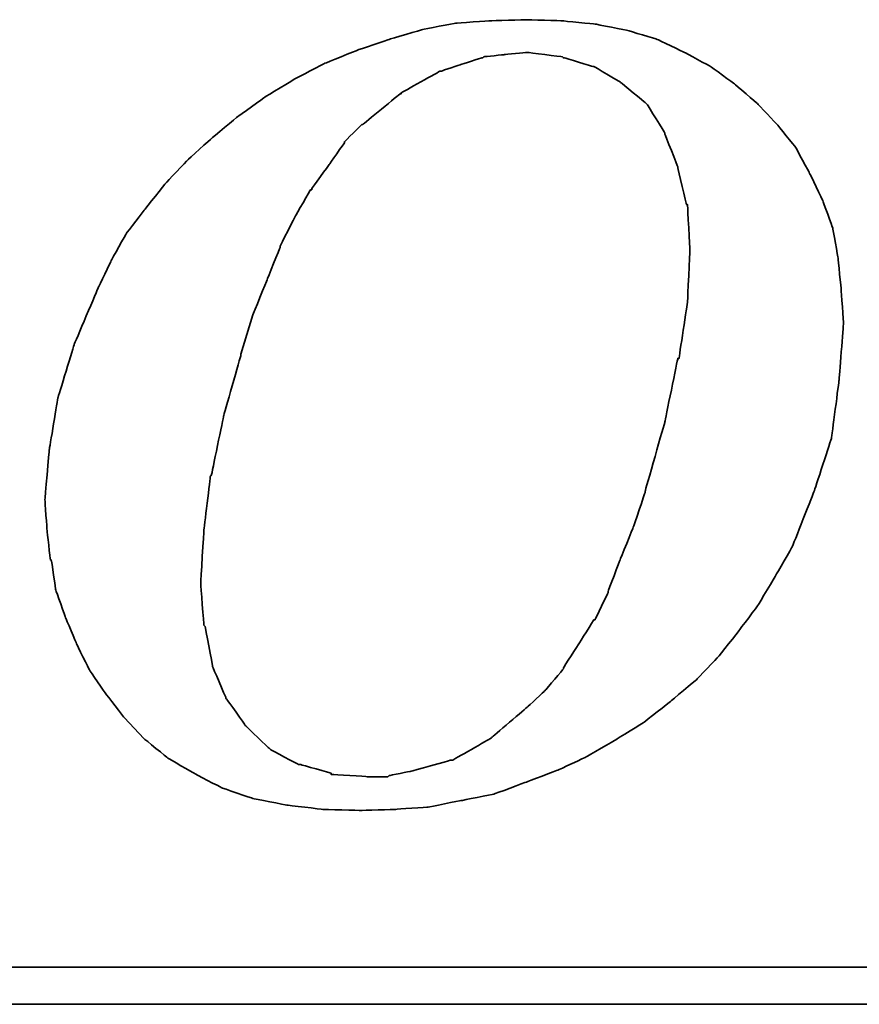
# Model space of a CAD drawing. Header units: millimetres. Extents: x 920 to 1152, y 73 to 164.
# Tile 33 of 48: x 1097.14 to 1098.8, y 95 to 96.95. Entities that reach past the tile are written whole.
import ezdxf

# ---------------------------------------------------------------- set-up
doc = ezdxf.new("R2010")
doc.units = ezdxf.units.MM
doc.header["$LTSCALE"] = 0.15
doc.layers.add('DIM', color=4, linetype='CONTINUOUS')
doc.layers.add('layer 1', color=7, linetype='CONTINUOUS')

# ---------------------------------------------------------------- blocks, each defined once
blk = doc.blocks.new('TBI MOTION logo(完整正式版)')
at = {"layer": 'layer 1', "color": 22, "lineweight": 35}
for points, knots in [([(-11.34375, -6.98375), (-11.34375, -6.98375), (-10.91375, -7.43875), (-10.91375, -7.43875), (-10.91375, -7.43875), (-10.91375, -7.43875), (-10.38625, -7.87125), (-10.38625, -7.87125), (-10.38625, -7.87125), (-10.38625, -7.87125), (-9.81125, -8.20375), (-9.81125, -8.20375), (-9.81125, -8.20375), (-9.81125, -8.20375), (-9.21125, -8.51875), (-9.21125, -8.51875), (-9.21125, -8.51875), (-9.21125, -8.51875), (-8.51625, -8.75875), (-8.51625, -8.75875), (-8.51625, -8.75875), (-8.51625, -8.75875), (-7.77125, -8.90375), (-7.77125, -8.90375), (-7.77125, -8.90375), (-7.77125, -8.90375), (-6.97875, -8.99875), (-6.97875, -8.99875), (-6.97875, -8.99875), (-6.97875, -8.99875), (-6.14125, -9.02375), (-6.14125, -9.02375), (-6.14125, -9.02375), (-6.14125, -9.02375), (-5.37125, -8.99875), (-5.37125, -8.99875), (-5.37125, -8.99875), (-5.37125, -8.99875), (-4.65375, -8.94875), (-4.65375, -8.94875), (-4.65375, -8.94875), (-4.65375, -8.94875), (-3.93375, -8.80625), (-3.93375, -8.80625), (-3.93375, -8.80625), (-3.93375, -8.80625), (-3.21375, -8.66375), (-3.21375, -8.66375), (-3.21375, -8.66375), (-3.21375, -8.66375), (-2.49375, -8.39875), (-2.49375, -8.39875), (-2.49375, -8.39875), (-2.49375, -8.39875), (-1.79875, -8.13375), (-1.79875, -8.13375), (-1.79875, -8.13375), (-1.79875, -8.13375), (-1.17375, -7.84375), (-1.17375, -7.84375), (-1.17375, -7.84375), (-1.17375, -7.84375), (-0.52375, -7.46375), (-0.52375, -7.46375), (-0.52375, -7.46375), (-0.52375, -7.46375), (0.10124, -7.07875), (0.10124, -7.07875), (0.10124, -7.07875), (0.10124, -7.07875), (0.67625, -6.62375), (0.67625, -6.62375), (0.67625, -6.62375), (0.67625, -6.62375), (1.24874, -6.14375), (1.24874, -6.14375), (1.24874, -6.14375), (1.24874, -6.14375), (1.72874, -5.64125), (1.72874, -5.64125), (1.72874, -5.64125), (1.72874, -5.64125), (2.18624, -5.06375), (2.18624, -5.06375), (2.18624, -5.06375), (2.18624, -5.06375), (2.61625, -4.48874), (2.61625, -4.48874), (2.61625, -4.48874), (2.61625, -4.48874), (3.00125, -3.83874), (3.00125, -3.83874), (3.00125, -3.83874), (3.00125, -3.83874), (3.36124, -3.21374), (3.36124, -3.21374), (3.36124, -3.21374), (3.36124, -3.21374), (3.84374, -1.99125), (3.84374, -1.99125), (3.84374, -1.99125), (3.84374, -1.99125), (4.22625, -0.81875), (4.22625, -0.81875), (4.22625, -0.81875), (4.22625, -0.81875), (4.39125, 0.45624), (4.39125, 0.45624), (4.39125, 0.45624), (4.39125, 0.45624), (4.48874, 1.70124), (4.48874, 1.70124), (4.48874, 1.70124), (4.48874, 1.70124), (4.43874, 2.44625), (4.43874, 2.44625), (4.43874, 2.44625), (4.43874, 2.44625), (4.36874, 3.14125), (4.36874, 3.14125), (4.36874, 3.14125), (4.36874, 3.14125), (4.25125, 3.81125), (4.25125, 3.81125), (4.25125, 3.81125), (4.25125, 3.81125), (4.03124, 4.41125), (4.03124, 4.41125), (4.03124, 4.41125), (4.03124, 4.41125), (3.74374, 5.01125), (3.74374, 5.01125), (3.74374, 5.01125), (3.74374, 5.01125), (3.43124, 5.58875), (3.43124, 5.58875), (3.43124, 5.58875), (3.43124, 5.58875), (3.02625, 6.09125), (3.02625, 6.09125), (3.02625, 6.09125), (3.02625, 6.09125), (2.59374, 6.54875), (2.59374, 6.54875), (2.59374, 6.54875), (2.59374, 6.54875), (2.09124, 6.98125), (2.09124, 6.98125), (2.09124, 6.98125), (2.09124, 6.98125), (1.56124, 7.36625), (1.56124, 7.36625), (1.56124, 7.36625), (1.56124, 7.36625), (0.98624, 7.67625), (0.98624, 7.67625), (0.98624, 7.67625), (0.98624, 7.67625), (0.38624, 7.96375), (0.38624, 7.96375), (0.38624, 7.96375), (0.38624, 7.96375), (-0.25875, 8.15625), (-0.25875, 8.15625), (-0.25875, 8.15625), (-0.25875, 8.15625), (-0.98125, 8.30125), (-0.98125, 8.30125), (-0.98125, 8.30125), (-0.98125, 8.30125), (-1.70124, 8.37125), (-1.70124, 8.37125), (-1.70124, 8.37125), (-1.70124, 8.37125), (-2.49375, 8.39624), (-2.49375, 8.39624), (-2.49375, 8.39624), (-2.49375, 8.39624), (-3.28625, 8.37125), (-3.28625, 8.37125), (-3.28625, 8.37125), (-3.28625, 8.37125), (-4.05125, 8.32125), (-4.05125, 8.32125), (-4.05125, 8.32125), (-4.05125, 8.32125), (-4.77375, 8.18125), (-4.77375, 8.18125), (-4.77375, 8.18125), (-4.77375, 8.18125), (-5.51625, 7.96375), (-5.51625, 7.96375), (-5.51625, 7.96375), (-5.51625, 7.96375), (-6.21125, 7.72625), (-6.21125, 7.72625), (-6.21125, 7.72625), (-6.21125, 7.72625), (-6.92875, 7.43625), (-6.92875, 7.43625), (-6.92875, 7.43625), (-6.92875, 7.43625), (-7.57875, 7.10125), (-7.57875, 7.10125), (-7.57875, 7.10125), (-7.57875, 7.10125), (-8.24875, 6.69125), (-8.24875, 6.69125), (-8.24875, 6.69125), (-8.24875, 6.69125), (-8.84875, 6.26125), (-8.84875, 6.26125), (-8.84875, 6.26125), (-8.84875, 6.26125), (-9.42625, 5.78125), (-9.42625, 5.78125), (-9.42625, 5.78125), (-9.42625, 5.78125), (-9.95375, 5.30125), (-9.95375, 5.30125), (-9.95375, 5.30125), (-9.95375, 5.30125), (-10.43375, 4.79624), (-10.43375, 4.79624), (-10.43375, 4.79624), (-10.43375, 4.79624), (-10.88875, 4.22125), (-10.88875, 4.22125), (-10.88875, 4.22125), (-10.88875, 4.22125), (-11.29875, 3.69375), (-11.29875, 3.69375), (-11.29875, 3.69375), (-11.29875, 3.69375), (-11.63375, 3.09125), (-11.63375, 3.09125), (-11.63375, 3.09125), (-11.63375, 3.09125), (-11.91875, 2.49625), (-11.91875, 2.49625), (-11.91875, 2.49625), (-11.91875, 2.49625), (-12.44875, 1.24625), (-12.44875, 1.24625), (-12.44875, 1.24625), (-12.44875, 1.24625), (-12.80875, 0.06874), (-12.80875, 0.06874), (-12.80875, 0.06874), (-12.80875, 0.06874), (-12.99875, -1.07875), (-12.99875, -1.07875), (-12.99875, -1.07875), (-12.99875, -1.07875), (-13.09375, -2.18375), (-13.09375, -2.18375), (-13.09375, -2.18375), (-13.09375, -2.18375), (-13.04875, -2.85375), (-13.04875, -2.85375), (-13.04875, -2.85375), (-13.04875, -2.85375), (-12.97375, -3.50375), (-12.97375, -3.50375), (-12.97375, -3.50375), (-12.97375, -3.50375), (-12.95375, -3.50375), (-12.95375, -3.50375), (-12.95375, -3.50375), (-12.95375, -3.50375), (-12.85375, -4.17375), (-12.85375, -4.17375), (-12.85375, -4.17375), (-12.85375, -4.17375), (-12.63875, -4.77624), (-12.63875, -4.77624), (-12.63875, -4.77624), (-12.63875, -4.77624), (-12.39875, -5.35125), (-12.39875, -5.35125), (-12.39875, -5.35125), (-12.39875, -5.35125), (-12.11375, -5.92875), (-12.11375, -5.92875), (-12.11375, -5.92875), (-12.11375, -5.92875), (-11.75375, -6.45375), (-11.75375, -6.45375), (-11.75375, -6.45375), (-11.75375, -6.45375), (-11.34375, -6.98375), (-11.34375, -6.98375)], [0, 0, 0, 0, 0.01369863, 0.01369863, 0.01369863, 0.01369864, 0.02739726, 0.02739726, 0.02739726, 0.02739727, 0.04109589, 0.04109589, 0.04109589, 0.0410959, 0.05479452, 0.05479452, 0.05479452, 0.05479453, 0.06849315, 0.06849315, 0.06849315, 0.06849316, 0.08219178, 0.08219178, 0.08219178, 0.08219179, 0.09589041, 0.09589041, 0.09589041, 0.09589042, 0.10958904, 0.10958904, 0.10958904, 0.10958905, 0.12328767, 0.12328767, 0.12328767, 0.12328768, 0.1369863, 0.1369863, 0.1369863, 0.13698631, 0.15068493, 0.15068493, 0.15068493, 0.15068494, 0.16438356, 0.16438356, 0.16438356, 0.16438357, 0.17808219, 0.17808219, 0.17808219, 0.1780822, 0.19178082, 0.19178082, 0.19178082, 0.19178083, 0.20547945, 0.20547945, 0.20547945, 0.20547946, 0.21917808, 0.21917808, 0.21917808, 0.21917809, 0.23287671, 0.23287671, 0.23287671, 0.23287672, 0.24657534, 0.24657534, 0.24657534, 0.24657535, 0.26027397, 0.26027397, 0.26027397, 0.26027398, 0.2739726, 0.2739726, 0.2739726, 0.27397261, 0.28767123, 0.28767123, 0.28767123, 0.28767124, 0.30136986, 0.30136986, 0.30136986, 0.30136987, 0.31506849, 0.31506849, 0.31506849, 0.3150685, 0.32876712, 0.32876712, 0.32876712, 0.32876713, 0.34246575, 0.34246575, 0.34246575, 0.34246576, 0.35616438, 0.35616438, 0.35616438, 0.35616439, 0.36986301, 0.36986301, 0.36986301, 0.36986302, 0.38356164, 0.38356164, 0.38356164, 0.38356165, 0.39726027, 0.39726027, 0.39726027, 0.39726028, 0.4109589, 0.4109589, 0.4109589, 0.41095891, 0.42465753, 0.42465753, 0.42465753, 0.42465754, 0.43835616, 0.43835616, 0.43835616, 0.43835617, 0.45205479, 0.45205479, 0.45205479, 0.4520548, 0.46575342, 0.46575342, 0.46575342, 0.46575343, 0.47945205, 0.47945205, 0.47945205, 0.47945206, 0.49315068, 0.49315068, 0.49315068, 0.49315069, 0.50684932, 0.50684932, 0.50684932, 0.50684933, 0.52054795, 0.52054795, 0.52054795, 0.52054796, 0.53424658, 0.53424658, 0.53424658, 0.53424659, 0.54794521, 0.54794521, 0.54794521, 0.54794522, 0.56164384, 0.56164384, 0.56164384, 0.56164385, 0.57534247, 0.57534247, 0.57534247, 0.57534248, 0.5890411, 0.5890411, 0.5890411, 0.58904111, 0.60273973, 0.60273973, 0.60273973, 0.60273974, 0.61643836, 0.61643836, 0.61643836, 0.61643837, 0.63013699, 0.63013699, 0.63013699, 0.630137, 0.64383562, 0.64383562, 0.64383562, 0.64383563, 0.65753425, 0.65753425, 0.65753425, 0.65753426, 0.67123288, 0.67123288, 0.67123288, 0.67123289, 0.68493151, 0.68493151, 0.68493151, 0.68493152, 0.69863014, 0.69863014, 0.69863014, 0.69863015, 0.71232877, 0.71232877, 0.71232877, 0.71232878, 0.7260274, 0.7260274, 0.7260274, 0.72602741, 0.73972603, 0.73972603, 0.73972603, 0.73972604, 0.75342466, 0.75342466, 0.75342466, 0.75342467, 0.76712329, 0.76712329, 0.76712329, 0.7671233, 0.78082192, 0.78082192, 0.78082192, 0.78082193, 0.79452055, 0.79452055, 0.79452055, 0.79452056, 0.80821918, 0.80821918, 0.80821918, 0.80821919, 0.82191781, 0.82191781, 0.82191781, 0.82191782, 0.83561644, 0.83561644, 0.83561644, 0.83561645, 0.84931507, 0.84931507, 0.84931507, 0.84931508, 0.8630137, 0.8630137, 0.8630137, 0.86301371, 0.87671233, 0.87671233, 0.87671233, 0.87671234, 0.89041096, 0.89041096, 0.89041096, 0.89041097, 0.90410959, 0.90410959, 0.90410959, 0.9041096, 0.91780822, 0.91780822, 0.91780822, 0.91780823, 0.93150685, 0.93150685, 0.93150685, 0.93150686, 0.94520548, 0.94520548, 0.94520548, 0.94520549, 0.95890411, 0.95890411, 0.95890411, 0.95890412, 0.97260274, 0.97260274, 0.97260274, 0.97260275, 0.98630137, 0.98630137, 0.98630137, 0.98630138, 1, 1, 1, 1]), ([(-8.77875, 1.03124), (-8.77875, 1.03124), (-8.51625, 1.89625), (-8.51625, 1.89625), (-8.51625, 1.89625), (-8.51625, 1.89625), (-8.20375, 2.66375), (-8.20375, 2.66375), (-8.20375, 2.66375), (-8.20375, 2.66375), (-7.91625, 3.38125), (-7.91625, 3.38125), (-7.91625, 3.38125), (-7.91625, 3.38125), (-7.91625, 3.40624), (-7.91625, 3.40624), (-7.91625, 3.40624), (-7.91625, 3.40624), (-7.57875, 4.07624), (-7.57875, 4.07624), (-7.57875, 4.07624), (-7.57875, 4.07624), (-7.24375, 4.65125), (-7.24375, 4.65125), (-7.24375, 4.65125), (-7.24375, 4.65125), (-7.21875, 4.65125), (-7.21875, 4.65125), (-7.21875, 4.65125), (-7.21875, 4.65125), (-7.21875, 4.67624), (-7.21875, 4.67624), (-7.21875, 4.67624), (-7.21875, 4.67624), (-6.83625, 5.20375), (-6.83625, 5.20375), (-6.83625, 5.20375), (-6.83625, 5.20375), (-6.49875, 5.68625), (-6.49875, 5.68625), (-6.49875, 5.68625), (-6.49875, 5.68625), (-6.49875, 5.70625), (-6.49875, 5.70625), (-6.49875, 5.70625), (-6.49875, 5.70625), (-6.11625, 6.09125), (-6.11625, 6.09125), (-6.11625, 6.09125), (-6.11625, 6.09125), (-6.09125, 6.09125), (-6.09125, 6.09125), (-6.09125, 6.09125), (-6.09125, 6.09125), (-5.27375, 6.76625), (-5.27375, 6.76625), (-5.27375, 6.76625), (-5.27375, 6.76625), (-5.24875, 6.76625), (-5.24875, 6.76625), (-5.24875, 6.76625), (-5.24875, 6.76625), (-5.24875, 6.78625), (-5.24875, 6.78625), (-5.24875, 6.78625), (-5.24875, 6.78625), (-4.38875, 7.26624), (-4.38875, 7.26624), (-4.38875, 7.26624), (-4.38875, 7.26624), (-4.36125, 7.26624), (-4.36125, 7.26624), (-4.36125, 7.26624), (-4.36125, 7.26624), (-3.93375, 7.41125), (-3.93375, 7.41125), (-3.93375, 7.41125), (-3.93375, 7.41125), (-3.47375, 7.55625), (-3.47375, 7.55625), (-3.47375, 7.55625), (-3.47375, 7.55625), (-3.45375, 7.55625), (-3.45375, 7.55625), (-3.45375, 7.55625), (-3.45375, 7.55625), (-3.42875, 7.58124), (-3.42875, 7.58124), (-3.42875, 7.58124), (-3.42875, 7.58124), (-2.97375, 7.62625), (-2.97375, 7.62625), (-2.97375, 7.62625), (-2.97375, 7.62625), (-2.49375, 7.67625), (-2.49375, 7.67625), (-2.49375, 7.67625), (-2.49375, 7.67625), (-2.46875, 7.67625), (-2.46875, 7.67625), (-2.46875, 7.67625), (-2.46875, 7.67625), (-1.70124, 7.58124), (-1.70124, 7.58124), (-1.70124, 7.58124), (-1.70124, 7.58124), (-1.67875, 7.55625), (-1.67875, 7.55625), (-1.67875, 7.55625), (-1.67875, 7.55625), (-1.65375, 7.55625), (-1.65375, 7.55625), (-1.65375, 7.55625), (-1.65375, 7.55625), (-1.03125, 7.36625), (-1.03125, 7.36625), (-1.03125, 7.36625), (-1.03125, 7.36625), (-1.00625, 7.36625), (-1.00625, 7.36625), (-1.00625, 7.36625), (-1.00625, 7.36625), (-0.43124, 7.02624), (-0.43124, 7.02624), (-0.43124, 7.02624), (-0.43124, 7.02624), (-0.40625, 7.00624), (-0.40625, 7.00624), (-0.40625, 7.00624), (-0.40625, 7.00624), (0.12124, 6.57124), (0.12124, 6.57124), (0.12124, 6.57124), (0.12124, 6.57124), (0.14624, 6.54875), (0.14624, 6.54875), (0.14624, 6.54875), (0.14624, 6.54875), (0.17124, 6.52375), (0.17124, 6.52375), (0.17124, 6.52375), (0.17124, 6.52375), (0.55625, 5.89875), (0.55625, 5.89875), (0.55625, 5.89875), (0.55625, 5.89875), (0.55625, 5.87625), (0.55625, 5.87625), (0.55625, 5.87625), (0.55625, 5.87625), (0.84124, 5.15625), (0.84124, 5.15625), (0.84124, 5.15625), (0.84124, 5.15625), (0.84124, 5.13125), (0.84124, 5.13125), (0.84124, 5.13125), (0.84124, 5.13125), (1.03624, 4.31875), (1.03624, 4.31875), (1.03624, 4.31875), (1.03624, 4.31875), (1.05624, 4.31875), (1.05624, 4.31875), (1.05624, 4.31875), (1.05624, 4.31875), (1.05624, 4.29125), (1.05624, 4.29125), (1.05624, 4.29125), (1.05624, 4.29125), (1.10625, 3.33125), (1.10625, 3.33125), (1.10625, 3.33125), (1.10625, 3.33125), (1.10625, 3.30875), (1.10625, 3.30875), (1.10625, 3.30875), (1.10625, 3.30875), (1.05624, 2.20624), (1.05624, 2.20624), (1.05624, 2.20624), (1.05624, 2.20624), (1.05624, 2.18124), (1.05624, 2.18124), (1.05624, 2.18124), (1.05624, 2.18124), (0.86624, 0.93624), (0.86624, 0.93624), (0.86624, 0.93624), (0.86624, 0.93624), (0.84124, 0.93624), (0.84124, 0.93624), (0.84124, 0.93624), (0.84124, 0.93624), (0.55625, -0.45874), (0.55625, -0.45874), (0.55625, -0.45874), (0.55625, -0.45874), (0.12124, -1.99125), (0.12124, -1.99125), (0.12124, -1.99125), (0.12124, -1.99125), (0.12124, -2.01874), (0.12124, -2.01874), (0.12124, -2.01874), (0.12124, -2.01874), (-0.13874, -2.78375), (-0.13874, -2.78375), (-0.13874, -2.78375), (-0.13874, -2.78375), (-0.43124, -3.50375), (-0.43124, -3.50375), (-0.43124, -3.50375), (-0.43124, -3.50375), (-0.69375, -4.19875), (-0.69375, -4.19875), (-0.69375, -4.19875), (-0.69375, -4.19875), (-0.69375, -4.22375), (-0.69375, -4.22375), (-0.69375, -4.22375), (-0.69375, -4.22375), (-0.98125, -4.82374), (-0.98125, -4.82374), (-0.98125, -4.82374), (-0.98125, -4.82374), (-1.00625, -4.82374), (-1.00625, -4.82374), (-1.00625, -4.82374), (-1.00625, -4.82374), (-1.33875, -5.35125), (-1.33875, -5.35125), (-1.33875, -5.35125), (-1.33875, -5.35125), (-1.67875, -5.87875), (-1.67875, -5.87875), (-1.67875, -5.87875), (-1.67875, -5.87875), (-1.67875, -5.90375), (-1.67875, -5.90375), (-1.67875, -5.90375), (-1.67875, -5.90375), (-2.05875, -6.35875), (-2.05875, -6.35875), (-2.05875, -6.35875), (-2.05875, -6.35875), (-2.08375, -6.38375), (-2.08375, -6.38375), (-2.08375, -6.38375), (-2.08375, -6.38375), (-2.46875, -6.74375), (-2.46875, -6.74375), (-2.46875, -6.74375), (-2.46875, -6.74375), (-3.25875, -7.41625), (-3.25875, -7.41625), (-3.25875, -7.41625), (-3.25875, -7.41625), (-3.28625, -7.43875), (-3.28625, -7.43875), (-3.28625, -7.43875), (-3.28625, -7.43875), (-4.12375, -7.91875), (-4.12375, -7.91875), (-4.12375, -7.91875), (-4.12375, -7.91875), (-4.14875, -7.91875), (-4.14875, -7.91875), (-4.14875, -7.91875), (-4.14875, -7.91875), (-4.17125, -7.91875), (-4.17125, -7.91875), (-4.17125, -7.91875), (-4.17125, -7.91875), (-5.03375, -8.15875), (-5.03375, -8.15875), (-5.03375, -8.15875), (-5.03375, -8.15875), (-5.51625, -8.25625), (-5.51625, -8.25625), (-5.51625, -8.25625), (-5.51625, -8.25625), (-5.54125, -8.27875), (-5.54125, -8.27875), (-5.54125, -8.27875), (-5.54125, -8.27875), (-5.56375, -8.27875), (-5.56375, -8.27875), (-5.56375, -8.27875), (-5.56375, -8.27875), (-5.99625, -8.27875), (-5.99625, -8.27875), (-5.99625, -8.27875), (-5.99625, -8.27875), (-6.76375, -8.23125), (-6.76375, -8.23125), (-6.76375, -8.23125), (-6.76375, -8.23125), (-6.78875, -8.23125), (-6.78875, -8.23125), (-6.78875, -8.23125), (-6.78875, -8.23125), (-6.78875, -8.20375), (-6.78875, -8.20375), (-6.78875, -8.20375), (-6.78875, -8.20375), (-7.45875, -8.01375), (-7.45875, -8.01375), (-7.45875, -8.01375), (-7.45875, -8.01375), (-7.48375, -8.01375), (-7.48375, -8.01375), (-7.48375, -8.01375), (-7.48375, -8.01375), (-7.50875, -8.01375), (-7.50875, -8.01375), (-7.50875, -8.01375), (-7.50875, -8.01375), (-8.13125, -7.67875), (-8.13125, -7.67875), (-8.13125, -7.67875), (-8.13125, -7.67875), (-8.15625, -7.65375), (-8.15625, -7.65375), (-8.15625, -7.65375), (-8.15625, -7.65375), (-8.65875, -7.17375), (-8.65875, -7.17375), (-8.65875, -7.17375), (-8.65875, -7.17375), (-8.68375, -7.14875), (-8.68375, -7.14875), (-8.68375, -7.14875), (-8.68375, -7.14875), (-9.08875, -6.57375), (-9.08875, -6.57375), (-9.08875, -6.57375), (-9.08875, -6.57375), (-9.11375, -6.54875), (-9.11375, -6.54875), (-9.11375, -6.54875), (-9.11375, -6.54875), (-9.11375, -6.52875), (-9.11375, -6.52875), (-9.11375, -6.52875), (-9.11375, -6.52875), (-9.40375, -5.85375), (-9.40375, -5.85375), (-9.40375, -5.85375), (-9.40375, -5.85375), (-9.40375, -5.82875), (-9.40375, -5.82875), (-9.40375, -5.82875), (-9.40375, -5.82875), (-9.56875, -4.96875), (-9.56875, -4.96875), (-9.56875, -4.96875), (-9.56875, -4.96875), (-9.59375, -4.94375), (-9.59375, -4.94375), (-9.59375, -4.94375), (-9.59375, -4.94375), (-9.66375, -4.03375), (-9.66375, -4.03375), (-9.66375, -4.03375), (-9.66375, -4.03375), (-9.66375, -4.00875), (-9.66375, -4.00875), (-9.66375, -4.00875), (-9.66375, -4.00875), (-9.59375, -2.85375), (-9.59375, -2.85375), (-9.59375, -2.85375), (-9.59375, -2.85375), (-9.45125, -1.65875), (-9.45125, -1.65875), (-9.45125, -1.65875), (-9.45125, -1.65875), (-9.42625, -1.63375), (-9.42625, -1.63375), (-9.42625, -1.63375), (-9.42625, -1.63375), (-9.16125, -0.33875), (-9.16125, -0.33875), (-9.16125, -0.33875), (-9.16125, -0.33875), (-8.77875, 1.00624), (-8.77875, 1.00624), (-8.77875, 1.00624), (-8.77875, 1.00624), (-8.77875, 1.03124), (-8.77875, 1.03124)], [0, 0, 0, 0, 0.01020408, 0.01020408, 0.01020408, 0.01020409, 0.02040816, 0.02040816, 0.02040816, 0.02040817, 0.03061224, 0.03061224, 0.03061224, 0.03061225, 0.04081633, 0.04081633, 0.04081633, 0.04081634, 0.05102041, 0.05102041, 0.05102041, 0.05102042, 0.06122449, 0.06122449, 0.06122449, 0.0612245, 0.07142857, 0.07142857, 0.07142857, 0.07142858, 0.08163265, 0.08163265, 0.08163265, 0.08163266, 0.09183673, 0.09183673, 0.09183673, 0.09183674, 0.10204082, 0.10204082, 0.10204082, 0.10204083, 0.1122449, 0.1122449, 0.1122449, 0.11224491, 0.12244898, 0.12244898, 0.12244898, 0.12244899, 0.13265306, 0.13265306, 0.13265306, 0.13265307, 0.14285714, 0.14285714, 0.14285714, 0.14285715, 0.15306122, 0.15306122, 0.15306122, 0.15306123, 0.16326531, 0.16326531, 0.16326531, 0.16326532, 0.17346939, 0.17346939, 0.17346939, 0.1734694, 0.18367347, 0.18367347, 0.18367347, 0.18367348, 0.19387755, 0.19387755, 0.19387755, 0.19387756, 0.20408163, 0.20408163, 0.20408163, 0.20408164, 0.21428571, 0.21428571, 0.21428571, 0.21428572, 0.2244898, 0.2244898, 0.2244898, 0.22448981, 0.23469388, 0.23469388, 0.23469388, 0.23469389, 0.24489796, 0.24489796, 0.24489796, 0.24489797, 0.25510204, 0.25510204, 0.25510204, 0.25510205, 0.26530612, 0.26530612, 0.26530612, 0.26530613, 0.2755102, 0.2755102, 0.2755102, 0.27551021, 0.28571429, 0.28571429, 0.28571429, 0.2857143, 0.29591837, 0.29591837, 0.29591837, 0.29591838, 0.30612245, 0.30612245, 0.30612245, 0.30612246, 0.31632653, 0.31632653, 0.31632653, 0.31632654, 0.32653061, 0.32653061, 0.32653061, 0.32653062, 0.33673469, 0.33673469, 0.33673469, 0.3367347, 0.34693878, 0.34693878, 0.34693878, 0.34693879, 0.35714286, 0.35714286, 0.35714286, 0.35714287, 0.36734694, 0.36734694, 0.36734694, 0.36734695, 0.37755102, 0.37755102, 0.37755102, 0.37755103, 0.3877551, 0.3877551, 0.3877551, 0.38775511, 0.39795918, 0.39795918, 0.39795918, 0.39795919, 0.40816327, 0.40816327, 0.40816327, 0.40816328, 0.41836735, 0.41836735, 0.41836735, 0.41836736, 0.42857143, 0.42857143, 0.42857143, 0.42857144, 0.43877551, 0.43877551, 0.43877551, 0.43877552, 0.44897959, 0.44897959, 0.44897959, 0.4489796, 0.45918367, 0.45918367, 0.45918367, 0.45918368, 0.46938776, 0.46938776, 0.46938776, 0.46938777, 0.47959184, 0.47959184, 0.47959184, 0.47959185, 0.48979592, 0.48979592, 0.48979592, 0.48979593, 0.5, 0.5, 0.5, 0.50000001, 0.51020408, 0.51020408, 0.51020408, 0.51020409, 0.52040816, 0.52040816, 0.52040816, 0.52040817, 0.53061224, 0.53061224, 0.53061224, 0.53061225, 0.54081633, 0.54081633, 0.54081633, 0.54081634, 0.55102041, 0.55102041, 0.55102041, 0.55102042, 0.56122449, 0.56122449, 0.56122449, 0.5612245, 0.57142857, 0.57142857, 0.57142857, 0.57142858, 0.58163265, 0.58163265, 0.58163265, 0.58163266, 0.59183673, 0.59183673, 0.59183673, 0.59183674, 0.60204082, 0.60204082, 0.60204082, 0.60204083, 0.6122449, 0.6122449, 0.6122449, 0.61224491, 0.62244898, 0.62244898, 0.62244898, 0.62244899, 0.63265306, 0.63265306, 0.63265306, 0.63265307, 0.64285714, 0.64285714, 0.64285714, 0.64285715, 0.65306122, 0.65306122, 0.65306122, 0.65306123, 0.66326531, 0.66326531, 0.66326531, 0.66326532, 0.67346939, 0.67346939, 0.67346939, 0.6734694, 0.68367347, 0.68367347, 0.68367347, 0.68367348, 0.69387755, 0.69387755, 0.69387755, 0.69387756, 0.70408163, 0.70408163, 0.70408163, 0.70408164, 0.71428571, 0.71428571, 0.71428571, 0.71428572, 0.7244898, 0.7244898, 0.7244898, 0.72448981, 0.73469388, 0.73469388, 0.73469388, 0.73469389, 0.74489796, 0.74489796, 0.74489796, 0.74489797, 0.75510204, 0.75510204, 0.75510204, 0.75510205, 0.76530612, 0.76530612, 0.76530612, 0.76530613, 0.7755102, 0.7755102, 0.7755102, 0.77551021, 0.78571429, 0.78571429, 0.78571429, 0.7857143, 0.79591837, 0.79591837, 0.79591837, 0.79591838, 0.80612245, 0.80612245, 0.80612245, 0.80612246, 0.81632653, 0.81632653, 0.81632653, 0.81632654, 0.82653061, 0.82653061, 0.82653061, 0.82653062, 0.83673469, 0.83673469, 0.83673469, 0.8367347, 0.84693878, 0.84693878, 0.84693878, 0.84693879, 0.85714286, 0.85714286, 0.85714286, 0.85714287, 0.86734694, 0.86734694, 0.86734694, 0.86734695, 0.87755102, 0.87755102, 0.87755102, 0.87755103, 0.8877551, 0.8877551, 0.8877551, 0.88775511, 0.89795918, 0.89795918, 0.89795918, 0.89795919, 0.90816327, 0.90816327, 0.90816327, 0.90816328, 0.91836735, 0.91836735, 0.91836735, 0.91836736, 0.92857143, 0.92857143, 0.92857143, 0.92857144, 0.93877551, 0.93877551, 0.93877551, 0.93877552, 0.94897959, 0.94897959, 0.94897959, 0.9489796, 0.95918367, 0.95918367, 0.95918367, 0.95918368, 0.96938776, 0.96938776, 0.96938776, 0.96938777, 0.97959184, 0.97959184, 0.97959184, 0.97959185, 0.98979592, 0.98979592, 0.98979592, 0.98979593, 1, 1, 1, 1]), ([(75.90875, -9.47875), (75.90875, -9.47875), (75.90875, -12.28625), (75.90875, -12.28625), (75.90875, -12.28625), (75.90875, -12.28625), (75.90875, -12.47875), (75.90875, -12.47875), (75.90875, -12.47875), (75.90875, -12.47875), (75.71625, -12.47875), (75.71625, -12.47875), (75.71625, -12.47875), (75.71625, -12.47875), (-88.32875, -12.47875), (-88.32875, -12.47875), (-88.32875, -12.47875), (-88.32875, -12.47875), (-88.32875, -13.29375), (-88.32875, -13.29375), (-88.32875, -13.29375), (-88.32875, -13.29375), (82.89125, -13.29375), (82.89125, -13.29375), (82.89125, -13.29375), (82.89125, -13.29375), (75.90875, -9.47875), (75.90875, -9.47875)], [0, 0, 0, 0, 0.14285714, 0.14285714, 0.14285714, 0.14285715, 0.28571429, 0.28571429, 0.28571429, 0.2857143, 0.42857143, 0.42857143, 0.42857143, 0.42857144, 0.57142857, 0.57142857, 0.57142857, 0.57142858, 0.71428571, 0.71428571, 0.71428571, 0.71428572, 0.85714286, 0.85714286, 0.85714286, 0.85714287, 1, 1, 1, 1])]:
    blk.add_open_spline(points, degree=3, knots=knots, dxfattribs=at)

msp = doc.modelspace()

# ---------------------------------------------------------------- block references
at = {"layer": 'DIM', "color": 7, "xscale": 0.090033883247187, "yscale": 0.090033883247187, "zscale": 0.090033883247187}
msp.add_blockref('TBI MOTION logo(完整正式版)', (1098.3651, 96.1935), dxfattribs=at)

doc.saveas('drawing.dxf')
